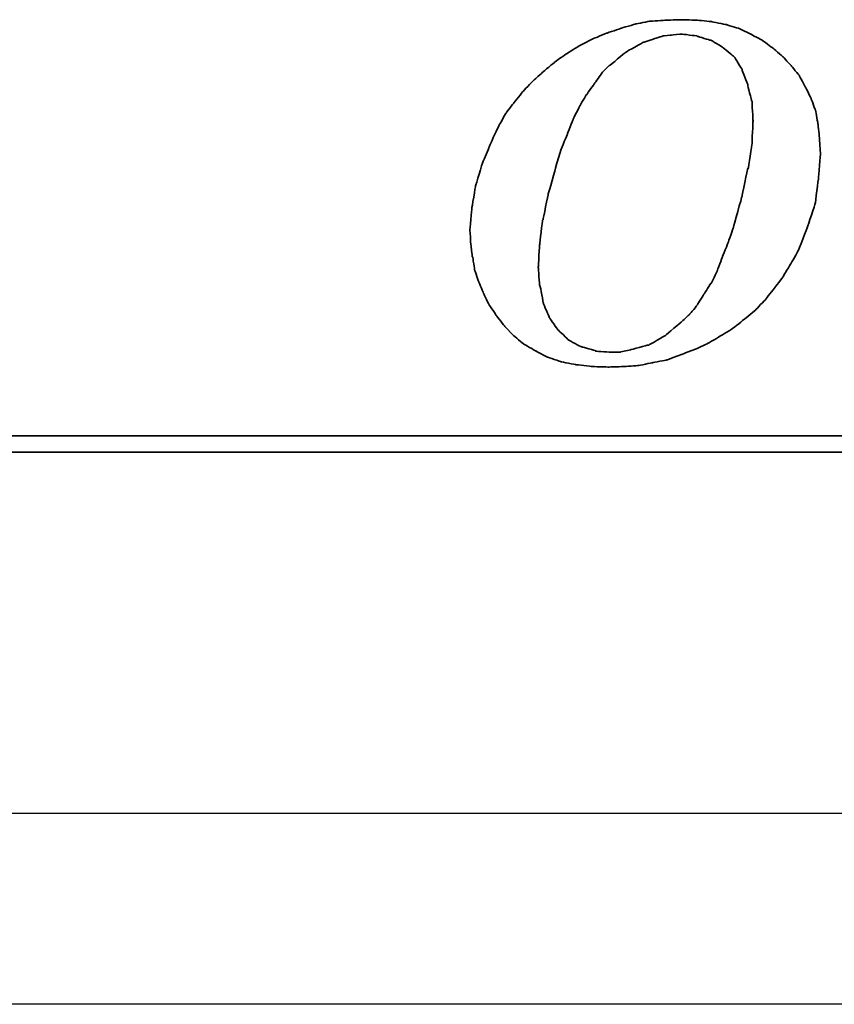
# Model space of a CAD drawing. Header units: millimetres. Extents: x -14 to 394, y 108 to 236.
# Tile 37 of 55: x 291.02 to 297.41, y 136.78 to 144.5. Entities that reach past the tile are written whole.
import ezdxf

# ---------------------------------------------------------------- set-up
doc = ezdxf.new("R2010")
doc.units = ezdxf.units.MM
doc.header["$LTSCALE"] = 0.15
for name, color, linetype in [('DIM', 4, 'CONTINUOUS'), ('layer 1', 7, 'CONTINUOUS'), ('OUT', 3, 'CONTINUOUS')]:
    doc.layers.add(name, color=color, linetype=linetype)

# ---------------------------------------------------------------- blocks, each defined once
blk = doc.blocks.new('TBI MOTION logo(完整正式版)')
at = {"layer": 'layer 1', "color": 22, "lineweight": 35}
for points, knots in [([(-11.34375, -6.98375), (-11.34375, -6.98375), (-10.91375, -7.43875), (-10.91375, -7.43875), (-10.91375, -7.43875), (-10.91375, -7.43875), (-10.38625, -7.87125), (-10.38625, -7.87125), (-10.38625, -7.87125), (-10.38625, -7.87125), (-9.81125, -8.20375), (-9.81125, -8.20375), (-9.81125, -8.20375), (-9.81125, -8.20375), (-9.21125, -8.51875), (-9.21125, -8.51875), (-9.21125, -8.51875), (-9.21125, -8.51875), (-8.51625, -8.75875), (-8.51625, -8.75875), (-8.51625, -8.75875), (-8.51625, -8.75875), (-7.77125, -8.90375), (-7.77125, -8.90375), (-7.77125, -8.90375), (-7.77125, -8.90375), (-6.97875, -8.99875), (-6.97875, -8.99875), (-6.97875, -8.99875), (-6.97875, -8.99875), (-6.14125, -9.02375), (-6.14125, -9.02375), (-6.14125, -9.02375), (-6.14125, -9.02375), (-5.37125, -8.99875), (-5.37125, -8.99875), (-5.37125, -8.99875), (-5.37125, -8.99875), (-4.65375, -8.94875), (-4.65375, -8.94875), (-4.65375, -8.94875), (-4.65375, -8.94875), (-3.93375, -8.80625), (-3.93375, -8.80625), (-3.93375, -8.80625), (-3.93375, -8.80625), (-3.21375, -8.66375), (-3.21375, -8.66375), (-3.21375, -8.66375), (-3.21375, -8.66375), (-2.49375, -8.39875), (-2.49375, -8.39875), (-2.49375, -8.39875), (-2.49375, -8.39875), (-1.79875, -8.13375), (-1.79875, -8.13375), (-1.79875, -8.13375), (-1.79875, -8.13375), (-1.17375, -7.84375), (-1.17375, -7.84375), (-1.17375, -7.84375), (-1.17375, -7.84375), (-0.52375, -7.46375), (-0.52375, -7.46375), (-0.52375, -7.46375), (-0.52375, -7.46375), (0.10124, -7.07875), (0.10124, -7.07875), (0.10124, -7.07875), (0.10124, -7.07875), (0.67625, -6.62375), (0.67625, -6.62375), (0.67625, -6.62375), (0.67625, -6.62375), (1.24874, -6.14375), (1.24874, -6.14375), (1.24874, -6.14375), (1.24874, -6.14375), (1.72874, -5.64125), (1.72874, -5.64125), (1.72874, -5.64125), (1.72874, -5.64125), (2.18624, -5.06375), (2.18624, -5.06375), (2.18624, -5.06375), (2.18624, -5.06375), (2.61625, -4.48874), (2.61625, -4.48874), (2.61625, -4.48874), (2.61625, -4.48874), (3.00125, -3.83874), (3.00125, -3.83874), (3.00125, -3.83874), (3.00125, -3.83874), (3.36124, -3.21374), (3.36124, -3.21374), (3.36124, -3.21374), (3.36124, -3.21374), (3.84374, -1.99125), (3.84374, -1.99125), (3.84374, -1.99125), (3.84374, -1.99125), (4.22625, -0.81875), (4.22625, -0.81875), (4.22625, -0.81875), (4.22625, -0.81875), (4.39125, 0.45624), (4.39125, 0.45624), (4.39125, 0.45624), (4.39125, 0.45624), (4.48874, 1.70124), (4.48874, 1.70124), (4.48874, 1.70124), (4.48874, 1.70124), (4.43874, 2.44625), (4.43874, 2.44625), (4.43874, 2.44625), (4.43874, 2.44625), (4.36874, 3.14125), (4.36874, 3.14125), (4.36874, 3.14125), (4.36874, 3.14125), (4.25125, 3.81125), (4.25125, 3.81125), (4.25125, 3.81125), (4.25125, 3.81125), (4.03124, 4.41125), (4.03124, 4.41125), (4.03124, 4.41125), (4.03124, 4.41125), (3.74374, 5.01125), (3.74374, 5.01125), (3.74374, 5.01125), (3.74374, 5.01125), (3.43124, 5.58875), (3.43124, 5.58875), (3.43124, 5.58875), (3.43124, 5.58875), (3.02625, 6.09125), (3.02625, 6.09125), (3.02625, 6.09125), (3.02625, 6.09125), (2.59374, 6.54875), (2.59374, 6.54875), (2.59374, 6.54875), (2.59374, 6.54875), (2.09124, 6.98125), (2.09124, 6.98125), (2.09124, 6.98125), (2.09124, 6.98125), (1.56124, 7.36625), (1.56124, 7.36625), (1.56124, 7.36625), (1.56124, 7.36625), (0.98624, 7.67625), (0.98624, 7.67625), (0.98624, 7.67625), (0.98624, 7.67625), (0.38624, 7.96375), (0.38624, 7.96375), (0.38624, 7.96375), (0.38624, 7.96375), (-0.25875, 8.15625), (-0.25875, 8.15625), (-0.25875, 8.15625), (-0.25875, 8.15625), (-0.98125, 8.30125), (-0.98125, 8.30125), (-0.98125, 8.30125), (-0.98125, 8.30125), (-1.70124, 8.37125), (-1.70124, 8.37125), (-1.70124, 8.37125), (-1.70124, 8.37125), (-2.49375, 8.39624), (-2.49375, 8.39624), (-2.49375, 8.39624), (-2.49375, 8.39624), (-3.28625, 8.37125), (-3.28625, 8.37125), (-3.28625, 8.37125), (-3.28625, 8.37125), (-4.05125, 8.32125), (-4.05125, 8.32125), (-4.05125, 8.32125), (-4.05125, 8.32125), (-4.77375, 8.18125), (-4.77375, 8.18125), (-4.77375, 8.18125), (-4.77375, 8.18125), (-5.51625, 7.96375), (-5.51625, 7.96375), (-5.51625, 7.96375), (-5.51625, 7.96375), (-6.21125, 7.72625), (-6.21125, 7.72625), (-6.21125, 7.72625), (-6.21125, 7.72625), (-6.92875, 7.43625), (-6.92875, 7.43625), (-6.92875, 7.43625), (-6.92875, 7.43625), (-7.57875, 7.10125), (-7.57875, 7.10125), (-7.57875, 7.10125), (-7.57875, 7.10125), (-8.24875, 6.69125), (-8.24875, 6.69125), (-8.24875, 6.69125), (-8.24875, 6.69125), (-8.84875, 6.26125), (-8.84875, 6.26125), (-8.84875, 6.26125), (-8.84875, 6.26125), (-9.42625, 5.78125), (-9.42625, 5.78125), (-9.42625, 5.78125), (-9.42625, 5.78125), (-9.95375, 5.30125), (-9.95375, 5.30125), (-9.95375, 5.30125), (-9.95375, 5.30125), (-10.43375, 4.79624), (-10.43375, 4.79624), (-10.43375, 4.79624), (-10.43375, 4.79624), (-10.88875, 4.22125), (-10.88875, 4.22125), (-10.88875, 4.22125), (-10.88875, 4.22125), (-11.29875, 3.69375), (-11.29875, 3.69375), (-11.29875, 3.69375), (-11.29875, 3.69375), (-11.63375, 3.09125), (-11.63375, 3.09125), (-11.63375, 3.09125), (-11.63375, 3.09125), (-11.91875, 2.49625), (-11.91875, 2.49625), (-11.91875, 2.49625), (-11.91875, 2.49625), (-12.44875, 1.24625), (-12.44875, 1.24625), (-12.44875, 1.24625), (-12.44875, 1.24625), (-12.80875, 0.06874), (-12.80875, 0.06874), (-12.80875, 0.06874), (-12.80875, 0.06874), (-12.99875, -1.07875), (-12.99875, -1.07875), (-12.99875, -1.07875), (-12.99875, -1.07875), (-13.09375, -2.18375), (-13.09375, -2.18375), (-13.09375, -2.18375), (-13.09375, -2.18375), (-13.04875, -2.85375), (-13.04875, -2.85375), (-13.04875, -2.85375), (-13.04875, -2.85375), (-12.97375, -3.50375), (-12.97375, -3.50375), (-12.97375, -3.50375), (-12.97375, -3.50375), (-12.95375, -3.50375), (-12.95375, -3.50375), (-12.95375, -3.50375), (-12.95375, -3.50375), (-12.85375, -4.17375), (-12.85375, -4.17375), (-12.85375, -4.17375), (-12.85375, -4.17375), (-12.63875, -4.77624), (-12.63875, -4.77624), (-12.63875, -4.77624), (-12.63875, -4.77624), (-12.39875, -5.35125), (-12.39875, -5.35125), (-12.39875, -5.35125), (-12.39875, -5.35125), (-12.11375, -5.92875), (-12.11375, -5.92875), (-12.11375, -5.92875), (-12.11375, -5.92875), (-11.75375, -6.45375), (-11.75375, -6.45375), (-11.75375, -6.45375), (-11.75375, -6.45375), (-11.34375, -6.98375), (-11.34375, -6.98375)], [0, 0, 0, 0, 0.01369863, 0.01369863, 0.01369863, 0.01369864, 0.02739726, 0.02739726, 0.02739726, 0.02739727, 0.04109589, 0.04109589, 0.04109589, 0.0410959, 0.05479452, 0.05479452, 0.05479452, 0.05479453, 0.06849315, 0.06849315, 0.06849315, 0.06849316, 0.08219178, 0.08219178, 0.08219178, 0.08219179, 0.09589041, 0.09589041, 0.09589041, 0.09589042, 0.10958904, 0.10958904, 0.10958904, 0.10958905, 0.12328767, 0.12328767, 0.12328767, 0.12328768, 0.1369863, 0.1369863, 0.1369863, 0.13698631, 0.15068493, 0.15068493, 0.15068493, 0.15068494, 0.16438356, 0.16438356, 0.16438356, 0.16438357, 0.17808219, 0.17808219, 0.17808219, 0.1780822, 0.19178082, 0.19178082, 0.19178082, 0.19178083, 0.20547945, 0.20547945, 0.20547945, 0.20547946, 0.21917808, 0.21917808, 0.21917808, 0.21917809, 0.23287671, 0.23287671, 0.23287671, 0.23287672, 0.24657534, 0.24657534, 0.24657534, 0.24657535, 0.26027397, 0.26027397, 0.26027397, 0.26027398, 0.2739726, 0.2739726, 0.2739726, 0.27397261, 0.28767123, 0.28767123, 0.28767123, 0.28767124, 0.30136986, 0.30136986, 0.30136986, 0.30136987, 0.31506849, 0.31506849, 0.31506849, 0.3150685, 0.32876712, 0.32876712, 0.32876712, 0.32876713, 0.34246575, 0.34246575, 0.34246575, 0.34246576, 0.35616438, 0.35616438, 0.35616438, 0.35616439, 0.36986301, 0.36986301, 0.36986301, 0.36986302, 0.38356164, 0.38356164, 0.38356164, 0.38356165, 0.39726027, 0.39726027, 0.39726027, 0.39726028, 0.4109589, 0.4109589, 0.4109589, 0.41095891, 0.42465753, 0.42465753, 0.42465753, 0.42465754, 0.43835616, 0.43835616, 0.43835616, 0.43835617, 0.45205479, 0.45205479, 0.45205479, 0.4520548, 0.46575342, 0.46575342, 0.46575342, 0.46575343, 0.47945205, 0.47945205, 0.47945205, 0.47945206, 0.49315068, 0.49315068, 0.49315068, 0.49315069, 0.50684932, 0.50684932, 0.50684932, 0.50684933, 0.52054795, 0.52054795, 0.52054795, 0.52054796, 0.53424658, 0.53424658, 0.53424658, 0.53424659, 0.54794521, 0.54794521, 0.54794521, 0.54794522, 0.56164384, 0.56164384, 0.56164384, 0.56164385, 0.57534247, 0.57534247, 0.57534247, 0.57534248, 0.5890411, 0.5890411, 0.5890411, 0.58904111, 0.60273973, 0.60273973, 0.60273973, 0.60273974, 0.61643836, 0.61643836, 0.61643836, 0.61643837, 0.63013699, 0.63013699, 0.63013699, 0.630137, 0.64383562, 0.64383562, 0.64383562, 0.64383563, 0.65753425, 0.65753425, 0.65753425, 0.65753426, 0.67123288, 0.67123288, 0.67123288, 0.67123289, 0.68493151, 0.68493151, 0.68493151, 0.68493152, 0.69863014, 0.69863014, 0.69863014, 0.69863015, 0.71232877, 0.71232877, 0.71232877, 0.71232878, 0.7260274, 0.7260274, 0.7260274, 0.72602741, 0.73972603, 0.73972603, 0.73972603, 0.73972604, 0.75342466, 0.75342466, 0.75342466, 0.75342467, 0.76712329, 0.76712329, 0.76712329, 0.7671233, 0.78082192, 0.78082192, 0.78082192, 0.78082193, 0.79452055, 0.79452055, 0.79452055, 0.79452056, 0.80821918, 0.80821918, 0.80821918, 0.80821919, 0.82191781, 0.82191781, 0.82191781, 0.82191782, 0.83561644, 0.83561644, 0.83561644, 0.83561645, 0.84931507, 0.84931507, 0.84931507, 0.84931508, 0.8630137, 0.8630137, 0.8630137, 0.86301371, 0.87671233, 0.87671233, 0.87671233, 0.87671234, 0.89041096, 0.89041096, 0.89041096, 0.89041097, 0.90410959, 0.90410959, 0.90410959, 0.9041096, 0.91780822, 0.91780822, 0.91780822, 0.91780823, 0.93150685, 0.93150685, 0.93150685, 0.93150686, 0.94520548, 0.94520548, 0.94520548, 0.94520549, 0.95890411, 0.95890411, 0.95890411, 0.95890412, 0.97260274, 0.97260274, 0.97260274, 0.97260275, 0.98630137, 0.98630137, 0.98630137, 0.98630138, 1, 1, 1, 1]), ([(-8.77875, 1.03124), (-8.77875, 1.03124), (-8.51625, 1.89625), (-8.51625, 1.89625), (-8.51625, 1.89625), (-8.51625, 1.89625), (-8.20375, 2.66375), (-8.20375, 2.66375), (-8.20375, 2.66375), (-8.20375, 2.66375), (-7.91625, 3.38125), (-7.91625, 3.38125), (-7.91625, 3.38125), (-7.91625, 3.38125), (-7.91625, 3.40624), (-7.91625, 3.40624), (-7.91625, 3.40624), (-7.91625, 3.40624), (-7.57875, 4.07624), (-7.57875, 4.07624), (-7.57875, 4.07624), (-7.57875, 4.07624), (-7.24375, 4.65125), (-7.24375, 4.65125), (-7.24375, 4.65125), (-7.24375, 4.65125), (-7.21875, 4.65125), (-7.21875, 4.65125), (-7.21875, 4.65125), (-7.21875, 4.65125), (-7.21875, 4.67624), (-7.21875, 4.67624), (-7.21875, 4.67624), (-7.21875, 4.67624), (-6.83625, 5.20375), (-6.83625, 5.20375), (-6.83625, 5.20375), (-6.83625, 5.20375), (-6.49875, 5.68625), (-6.49875, 5.68625), (-6.49875, 5.68625), (-6.49875, 5.68625), (-6.49875, 5.70625), (-6.49875, 5.70625), (-6.49875, 5.70625), (-6.49875, 5.70625), (-6.11625, 6.09125), (-6.11625, 6.09125), (-6.11625, 6.09125), (-6.11625, 6.09125), (-6.09125, 6.09125), (-6.09125, 6.09125), (-6.09125, 6.09125), (-6.09125, 6.09125), (-5.27375, 6.76625), (-5.27375, 6.76625), (-5.27375, 6.76625), (-5.27375, 6.76625), (-5.24875, 6.76625), (-5.24875, 6.76625), (-5.24875, 6.76625), (-5.24875, 6.76625), (-5.24875, 6.78625), (-5.24875, 6.78625), (-5.24875, 6.78625), (-5.24875, 6.78625), (-4.38875, 7.26624), (-4.38875, 7.26624), (-4.38875, 7.26624), (-4.38875, 7.26624), (-4.36125, 7.26624), (-4.36125, 7.26624), (-4.36125, 7.26624), (-4.36125, 7.26624), (-3.93375, 7.41125), (-3.93375, 7.41125), (-3.93375, 7.41125), (-3.93375, 7.41125), (-3.47375, 7.55625), (-3.47375, 7.55625), (-3.47375, 7.55625), (-3.47375, 7.55625), (-3.45375, 7.55625), (-3.45375, 7.55625), (-3.45375, 7.55625), (-3.45375, 7.55625), (-3.42875, 7.58124), (-3.42875, 7.58124), (-3.42875, 7.58124), (-3.42875, 7.58124), (-2.97375, 7.62625), (-2.97375, 7.62625), (-2.97375, 7.62625), (-2.97375, 7.62625), (-2.49375, 7.67625), (-2.49375, 7.67625), (-2.49375, 7.67625), (-2.49375, 7.67625), (-2.46875, 7.67625), (-2.46875, 7.67625), (-2.46875, 7.67625), (-2.46875, 7.67625), (-1.70124, 7.58124), (-1.70124, 7.58124), (-1.70124, 7.58124), (-1.70124, 7.58124), (-1.67875, 7.55625), (-1.67875, 7.55625), (-1.67875, 7.55625), (-1.67875, 7.55625), (-1.65375, 7.55625), (-1.65375, 7.55625), (-1.65375, 7.55625), (-1.65375, 7.55625), (-1.03125, 7.36625), (-1.03125, 7.36625), (-1.03125, 7.36625), (-1.03125, 7.36625), (-1.00625, 7.36625), (-1.00625, 7.36625), (-1.00625, 7.36625), (-1.00625, 7.36625), (-0.43124, 7.02624), (-0.43124, 7.02624), (-0.43124, 7.02624), (-0.43124, 7.02624), (-0.40625, 7.00624), (-0.40625, 7.00624), (-0.40625, 7.00624), (-0.40625, 7.00624), (0.12124, 6.57124), (0.12124, 6.57124), (0.12124, 6.57124), (0.12124, 6.57124), (0.14624, 6.54875), (0.14624, 6.54875), (0.14624, 6.54875), (0.14624, 6.54875), (0.17124, 6.52375), (0.17124, 6.52375), (0.17124, 6.52375), (0.17124, 6.52375), (0.55625, 5.89875), (0.55625, 5.89875), (0.55625, 5.89875), (0.55625, 5.89875), (0.55625, 5.87625), (0.55625, 5.87625), (0.55625, 5.87625), (0.55625, 5.87625), (0.84124, 5.15625), (0.84124, 5.15625), (0.84124, 5.15625), (0.84124, 5.15625), (0.84124, 5.13125), (0.84124, 5.13125), (0.84124, 5.13125), (0.84124, 5.13125), (1.03624, 4.31875), (1.03624, 4.31875), (1.03624, 4.31875), (1.03624, 4.31875), (1.05624, 4.31875), (1.05624, 4.31875), (1.05624, 4.31875), (1.05624, 4.31875), (1.05624, 4.29125), (1.05624, 4.29125), (1.05624, 4.29125), (1.05624, 4.29125), (1.10625, 3.33125), (1.10625, 3.33125), (1.10625, 3.33125), (1.10625, 3.33125), (1.10625, 3.30875), (1.10625, 3.30875), (1.10625, 3.30875), (1.10625, 3.30875), (1.05624, 2.20624), (1.05624, 2.20624), (1.05624, 2.20624), (1.05624, 2.20624), (1.05624, 2.18124), (1.05624, 2.18124), (1.05624, 2.18124), (1.05624, 2.18124), (0.86624, 0.93624), (0.86624, 0.93624), (0.86624, 0.93624), (0.86624, 0.93624), (0.84124, 0.93624), (0.84124, 0.93624), (0.84124, 0.93624), (0.84124, 0.93624), (0.55625, -0.45874), (0.55625, -0.45874), (0.55625, -0.45874), (0.55625, -0.45874), (0.12124, -1.99125), (0.12124, -1.99125), (0.12124, -1.99125), (0.12124, -1.99125), (0.12124, -2.01874), (0.12124, -2.01874), (0.12124, -2.01874), (0.12124, -2.01874), (-0.13874, -2.78375), (-0.13874, -2.78375), (-0.13874, -2.78375), (-0.13874, -2.78375), (-0.43124, -3.50375), (-0.43124, -3.50375), (-0.43124, -3.50375), (-0.43124, -3.50375), (-0.69375, -4.19875), (-0.69375, -4.19875), (-0.69375, -4.19875), (-0.69375, -4.19875), (-0.69375, -4.22375), (-0.69375, -4.22375), (-0.69375, -4.22375), (-0.69375, -4.22375), (-0.98125, -4.82374), (-0.98125, -4.82374), (-0.98125, -4.82374), (-0.98125, -4.82374), (-1.00625, -4.82374), (-1.00625, -4.82374), (-1.00625, -4.82374), (-1.00625, -4.82374), (-1.33875, -5.35125), (-1.33875, -5.35125), (-1.33875, -5.35125), (-1.33875, -5.35125), (-1.67875, -5.87875), (-1.67875, -5.87875), (-1.67875, -5.87875), (-1.67875, -5.87875), (-1.67875, -5.90375), (-1.67875, -5.90375), (-1.67875, -5.90375), (-1.67875, -5.90375), (-2.05875, -6.35875), (-2.05875, -6.35875), (-2.05875, -6.35875), (-2.05875, -6.35875), (-2.08375, -6.38375), (-2.08375, -6.38375), (-2.08375, -6.38375), (-2.08375, -6.38375), (-2.46875, -6.74375), (-2.46875, -6.74375), (-2.46875, -6.74375), (-2.46875, -6.74375), (-3.25875, -7.41625), (-3.25875, -7.41625), (-3.25875, -7.41625), (-3.25875, -7.41625), (-3.28625, -7.43875), (-3.28625, -7.43875), (-3.28625, -7.43875), (-3.28625, -7.43875), (-4.12375, -7.91875), (-4.12375, -7.91875), (-4.12375, -7.91875), (-4.12375, -7.91875), (-4.14875, -7.91875), (-4.14875, -7.91875), (-4.14875, -7.91875), (-4.14875, -7.91875), (-4.17125, -7.91875), (-4.17125, -7.91875), (-4.17125, -7.91875), (-4.17125, -7.91875), (-5.03375, -8.15875), (-5.03375, -8.15875), (-5.03375, -8.15875), (-5.03375, -8.15875), (-5.51625, -8.25625), (-5.51625, -8.25625), (-5.51625, -8.25625), (-5.51625, -8.25625), (-5.54125, -8.27875), (-5.54125, -8.27875), (-5.54125, -8.27875), (-5.54125, -8.27875), (-5.56375, -8.27875), (-5.56375, -8.27875), (-5.56375, -8.27875), (-5.56375, -8.27875), (-5.99625, -8.27875), (-5.99625, -8.27875), (-5.99625, -8.27875), (-5.99625, -8.27875), (-6.76375, -8.23125), (-6.76375, -8.23125), (-6.76375, -8.23125), (-6.76375, -8.23125), (-6.78875, -8.23125), (-6.78875, -8.23125), (-6.78875, -8.23125), (-6.78875, -8.23125), (-6.78875, -8.20375), (-6.78875, -8.20375), (-6.78875, -8.20375), (-6.78875, -8.20375), (-7.45875, -8.01375), (-7.45875, -8.01375), (-7.45875, -8.01375), (-7.45875, -8.01375), (-7.48375, -8.01375), (-7.48375, -8.01375), (-7.48375, -8.01375), (-7.48375, -8.01375), (-7.50875, -8.01375), (-7.50875, -8.01375), (-7.50875, -8.01375), (-7.50875, -8.01375), (-8.13125, -7.67875), (-8.13125, -7.67875), (-8.13125, -7.67875), (-8.13125, -7.67875), (-8.15625, -7.65375), (-8.15625, -7.65375), (-8.15625, -7.65375), (-8.15625, -7.65375), (-8.65875, -7.17375), (-8.65875, -7.17375), (-8.65875, -7.17375), (-8.65875, -7.17375), (-8.68375, -7.14875), (-8.68375, -7.14875), (-8.68375, -7.14875), (-8.68375, -7.14875), (-9.08875, -6.57375), (-9.08875, -6.57375), (-9.08875, -6.57375), (-9.08875, -6.57375), (-9.11375, -6.54875), (-9.11375, -6.54875), (-9.11375, -6.54875), (-9.11375, -6.54875), (-9.11375, -6.52875), (-9.11375, -6.52875), (-9.11375, -6.52875), (-9.11375, -6.52875), (-9.40375, -5.85375), (-9.40375, -5.85375), (-9.40375, -5.85375), (-9.40375, -5.85375), (-9.40375, -5.82875), (-9.40375, -5.82875), (-9.40375, -5.82875), (-9.40375, -5.82875), (-9.56875, -4.96875), (-9.56875, -4.96875), (-9.56875, -4.96875), (-9.56875, -4.96875), (-9.59375, -4.94375), (-9.59375, -4.94375), (-9.59375, -4.94375), (-9.59375, -4.94375), (-9.66375, -4.03375), (-9.66375, -4.03375), (-9.66375, -4.03375), (-9.66375, -4.03375), (-9.66375, -4.00875), (-9.66375, -4.00875), (-9.66375, -4.00875), (-9.66375, -4.00875), (-9.59375, -2.85375), (-9.59375, -2.85375), (-9.59375, -2.85375), (-9.59375, -2.85375), (-9.45125, -1.65875), (-9.45125, -1.65875), (-9.45125, -1.65875), (-9.45125, -1.65875), (-9.42625, -1.63375), (-9.42625, -1.63375), (-9.42625, -1.63375), (-9.42625, -1.63375), (-9.16125, -0.33875), (-9.16125, -0.33875), (-9.16125, -0.33875), (-9.16125, -0.33875), (-8.77875, 1.00624), (-8.77875, 1.00624), (-8.77875, 1.00624), (-8.77875, 1.00624), (-8.77875, 1.03124), (-8.77875, 1.03124)], [0, 0, 0, 0, 0.01020408, 0.01020408, 0.01020408, 0.01020409, 0.02040816, 0.02040816, 0.02040816, 0.02040817, 0.03061224, 0.03061224, 0.03061224, 0.03061225, 0.04081633, 0.04081633, 0.04081633, 0.04081634, 0.05102041, 0.05102041, 0.05102041, 0.05102042, 0.06122449, 0.06122449, 0.06122449, 0.0612245, 0.07142857, 0.07142857, 0.07142857, 0.07142858, 0.08163265, 0.08163265, 0.08163265, 0.08163266, 0.09183673, 0.09183673, 0.09183673, 0.09183674, 0.10204082, 0.10204082, 0.10204082, 0.10204083, 0.1122449, 0.1122449, 0.1122449, 0.11224491, 0.12244898, 0.12244898, 0.12244898, 0.12244899, 0.13265306, 0.13265306, 0.13265306, 0.13265307, 0.14285714, 0.14285714, 0.14285714, 0.14285715, 0.15306122, 0.15306122, 0.15306122, 0.15306123, 0.16326531, 0.16326531, 0.16326531, 0.16326532, 0.17346939, 0.17346939, 0.17346939, 0.1734694, 0.18367347, 0.18367347, 0.18367347, 0.18367348, 0.19387755, 0.19387755, 0.19387755, 0.19387756, 0.20408163, 0.20408163, 0.20408163, 0.20408164, 0.21428571, 0.21428571, 0.21428571, 0.21428572, 0.2244898, 0.2244898, 0.2244898, 0.22448981, 0.23469388, 0.23469388, 0.23469388, 0.23469389, 0.24489796, 0.24489796, 0.24489796, 0.24489797, 0.25510204, 0.25510204, 0.25510204, 0.25510205, 0.26530612, 0.26530612, 0.26530612, 0.26530613, 0.2755102, 0.2755102, 0.2755102, 0.27551021, 0.28571429, 0.28571429, 0.28571429, 0.2857143, 0.29591837, 0.29591837, 0.29591837, 0.29591838, 0.30612245, 0.30612245, 0.30612245, 0.30612246, 0.31632653, 0.31632653, 0.31632653, 0.31632654, 0.32653061, 0.32653061, 0.32653061, 0.32653062, 0.33673469, 0.33673469, 0.33673469, 0.3367347, 0.34693878, 0.34693878, 0.34693878, 0.34693879, 0.35714286, 0.35714286, 0.35714286, 0.35714287, 0.36734694, 0.36734694, 0.36734694, 0.36734695, 0.37755102, 0.37755102, 0.37755102, 0.37755103, 0.3877551, 0.3877551, 0.3877551, 0.38775511, 0.39795918, 0.39795918, 0.39795918, 0.39795919, 0.40816327, 0.40816327, 0.40816327, 0.40816328, 0.41836735, 0.41836735, 0.41836735, 0.41836736, 0.42857143, 0.42857143, 0.42857143, 0.42857144, 0.43877551, 0.43877551, 0.43877551, 0.43877552, 0.44897959, 0.44897959, 0.44897959, 0.4489796, 0.45918367, 0.45918367, 0.45918367, 0.45918368, 0.46938776, 0.46938776, 0.46938776, 0.46938777, 0.47959184, 0.47959184, 0.47959184, 0.47959185, 0.48979592, 0.48979592, 0.48979592, 0.48979593, 0.5, 0.5, 0.5, 0.50000001, 0.51020408, 0.51020408, 0.51020408, 0.51020409, 0.52040816, 0.52040816, 0.52040816, 0.52040817, 0.53061224, 0.53061224, 0.53061224, 0.53061225, 0.54081633, 0.54081633, 0.54081633, 0.54081634, 0.55102041, 0.55102041, 0.55102041, 0.55102042, 0.56122449, 0.56122449, 0.56122449, 0.5612245, 0.57142857, 0.57142857, 0.57142857, 0.57142858, 0.58163265, 0.58163265, 0.58163265, 0.58163266, 0.59183673, 0.59183673, 0.59183673, 0.59183674, 0.60204082, 0.60204082, 0.60204082, 0.60204083, 0.6122449, 0.6122449, 0.6122449, 0.61224491, 0.62244898, 0.62244898, 0.62244898, 0.62244899, 0.63265306, 0.63265306, 0.63265306, 0.63265307, 0.64285714, 0.64285714, 0.64285714, 0.64285715, 0.65306122, 0.65306122, 0.65306122, 0.65306123, 0.66326531, 0.66326531, 0.66326531, 0.66326532, 0.67346939, 0.67346939, 0.67346939, 0.6734694, 0.68367347, 0.68367347, 0.68367347, 0.68367348, 0.69387755, 0.69387755, 0.69387755, 0.69387756, 0.70408163, 0.70408163, 0.70408163, 0.70408164, 0.71428571, 0.71428571, 0.71428571, 0.71428572, 0.7244898, 0.7244898, 0.7244898, 0.72448981, 0.73469388, 0.73469388, 0.73469388, 0.73469389, 0.74489796, 0.74489796, 0.74489796, 0.74489797, 0.75510204, 0.75510204, 0.75510204, 0.75510205, 0.76530612, 0.76530612, 0.76530612, 0.76530613, 0.7755102, 0.7755102, 0.7755102, 0.77551021, 0.78571429, 0.78571429, 0.78571429, 0.7857143, 0.79591837, 0.79591837, 0.79591837, 0.79591838, 0.80612245, 0.80612245, 0.80612245, 0.80612246, 0.81632653, 0.81632653, 0.81632653, 0.81632654, 0.82653061, 0.82653061, 0.82653061, 0.82653062, 0.83673469, 0.83673469, 0.83673469, 0.8367347, 0.84693878, 0.84693878, 0.84693878, 0.84693879, 0.85714286, 0.85714286, 0.85714286, 0.85714287, 0.86734694, 0.86734694, 0.86734694, 0.86734695, 0.87755102, 0.87755102, 0.87755102, 0.87755103, 0.8877551, 0.8877551, 0.8877551, 0.88775511, 0.89795918, 0.89795918, 0.89795918, 0.89795919, 0.90816327, 0.90816327, 0.90816327, 0.90816328, 0.91836735, 0.91836735, 0.91836735, 0.91836736, 0.92857143, 0.92857143, 0.92857143, 0.92857144, 0.93877551, 0.93877551, 0.93877551, 0.93877552, 0.94897959, 0.94897959, 0.94897959, 0.9489796, 0.95918367, 0.95918367, 0.95918367, 0.95918368, 0.96938776, 0.96938776, 0.96938776, 0.96938777, 0.97959184, 0.97959184, 0.97959184, 0.97959185, 0.98979592, 0.98979592, 0.98979592, 0.98979593, 1, 1, 1, 1]), ([(75.90875, -9.47875), (75.90875, -9.47875), (75.90875, -12.28625), (75.90875, -12.28625), (75.90875, -12.28625), (75.90875, -12.28625), (75.90875, -12.47875), (75.90875, -12.47875), (75.90875, -12.47875), (75.90875, -12.47875), (75.71625, -12.47875), (75.71625, -12.47875), (75.71625, -12.47875), (75.71625, -12.47875), (-88.32875, -12.47875), (-88.32875, -12.47875), (-88.32875, -12.47875), (-88.32875, -12.47875), (-88.32875, -13.29375), (-88.32875, -13.29375), (-88.32875, -13.29375), (-88.32875, -13.29375), (82.89125, -13.29375), (82.89125, -13.29375), (82.89125, -13.29375), (82.89125, -13.29375), (75.90875, -9.47875), (75.90875, -9.47875)], [0, 0, 0, 0, 0.14285714, 0.14285714, 0.14285714, 0.14285715, 0.28571429, 0.28571429, 0.28571429, 0.2857143, 0.42857143, 0.42857143, 0.42857143, 0.42857144, 0.57142857, 0.57142857, 0.57142857, 0.57142858, 0.71428571, 0.71428571, 0.71428571, 0.71428572, 0.85714286, 0.85714286, 0.85714286, 0.85714287, 1, 1, 1, 1])]:
    blk.add_open_spline(points, degree=3, knots=knots, dxfattribs=at)

msp = doc.modelspace()

# ---------------------------------------------------------------- linework, layer by layer
at = {"layer": 'OUT', "color": 0}
for p, q in [((267.6209, 138.2794), (314.4247, 138.2794)), ((314.4247, 136.7794), (267.6209, 136.7794))]:
    msp.add_line(p, q, dxfattribs=at)

# ---------------------------------------------------------------- block references
at = {"layer": 'DIM', "color": 7, "xscale": 0.1563722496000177, "yscale": 0.1563722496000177, "zscale": 0.1563722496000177}
msp.add_blockref('TBI MOTION logo(完整正式版)', (296.6016, 143.1874), dxfattribs=at)

doc.saveas('drawing.dxf')
